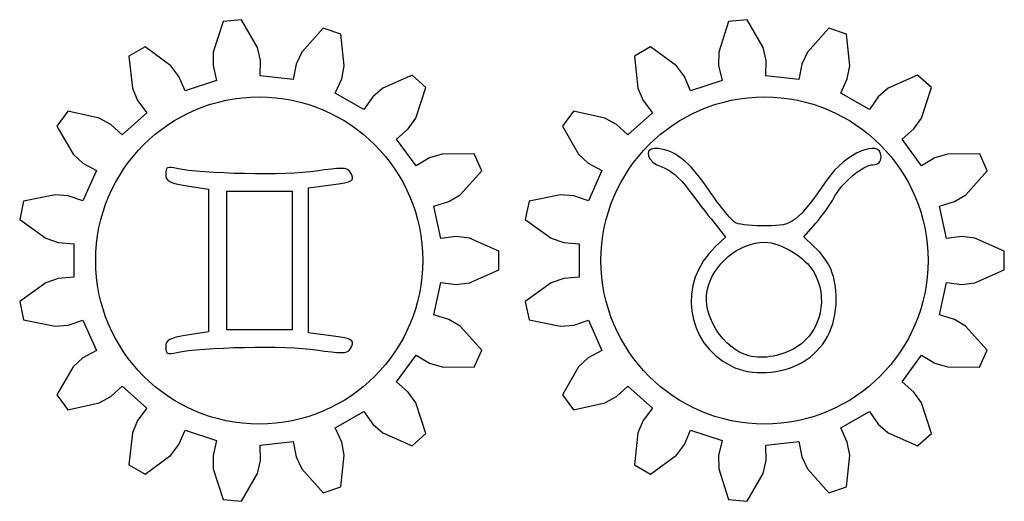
# Model space of a CAD drawing. Header units: millimetres. Extents: x -108 to 163, y -154 to 166.
# Tile 7 of 138: x -55 to -22, y 7 to 23. Entities that reach past the tile are written whole.
import ezdxf

# ---------------------------------------------------------------- set-up
doc = ezdxf.new("R2010")
doc.units = ezdxf.units.MM
doc.header["$MEASUREMENT"] = 0
doc.layers.add('Layer 1', color=7, linetype='Continuous')

msp = doc.modelspace()

# ---------------------------------------------------------------- linework, layer by layer
at = {"layer": 'Layer 1', "color": 12, "lineweight": 25}
for points, knots in [([(-40.9479, 15.9459), (-40.9479, 15.9459), (-40.4286, 16.0083), (-40.4286, 16.0083), (-40.4286, 16.0083), (-39.9878, 15.9538), (-39.9878, 15.9538), (-39.9878, 15.9538), (-38.9997, 15.5185), (-38.9997, 15.5185), (-38.9997, 15.5185), (-38.9998, 14.8918), (-38.9998, 14.8918), (-38.9998, 14.8918), (-39.9879, 14.4565), (-39.9879, 14.4565), (-39.9879, 14.4565), (-40.4286, 14.402), (-40.4286, 14.402), (-40.4286, 14.402), (-40.9479, 14.4644), (-40.9479, 14.4644), (-40.9479, 14.4644), (-41.1794, 13.3753), (-41.1794, 13.3753), (-41.1794, 13.3753), (-40.6797, 13.2211), (-40.6797, 13.2211), (-40.6797, 13.2211), (-40.2992, 12.992), (-40.2992, 12.992), (-40.2992, 12.992), (-39.5735, 12.1924), (-39.5735, 12.1924), (-39.5735, 12.1924), (-39.8284, 11.6199), (-39.8284, 11.6199), (-39.8284, 11.6199), (-40.9082, 11.6242), (-40.9082, 11.6242), (-40.9082, 11.6242), (-41.333, 11.7536), (-41.333, 11.7536), (-41.333, 11.7536), (-41.782, 12.0219), (-41.782, 12.0219), (-41.782, 12.0219), (-42.4365, 11.121), (-42.4365, 11.121), (-42.4365, 11.121), (-42.0426, 10.7769), (-42.0426, 10.7769), (-42.0426, 10.7769), (-41.7882, 10.4129), (-41.7882, 10.4129), (-41.7882, 10.4129), (-41.4505, 9.3873), (-41.4505, 9.3873), (-41.4505, 9.3873), (-41.9162, 8.968), (-41.9162, 8.968), (-41.9162, 8.968), (-42.9009, 9.411), (-42.9009, 9.411), (-42.9009, 9.411), (-43.2364, 9.7021), (-43.2364, 9.7021), (-43.2364, 9.7021), (-43.5374, 10.1297), (-43.5374, 10.1297), (-43.5374, 10.1297), (-44.5017, 9.573), (-44.5017, 9.573), (-44.5017, 9.573), (-44.2819, 9.0984), (-44.2819, 9.0984), (-44.2819, 9.0984), (-44.1976, 8.6624), (-44.1976, 8.6624), (-44.1976, 8.6624), (-44.3062, 7.5881), (-44.3062, 7.5881), (-44.3062, 7.5881), (-44.9022, 7.3945), (-44.9022, 7.3945), (-44.9022, 7.3945), (-45.6215, 8.1997), (-45.6215, 8.1997), (-45.6215, 8.1997), (-45.8096, 8.602), (-45.8096, 8.602), (-45.8096, 8.602), (-45.9107, 9.1152), (-45.9107, 9.1152), (-45.9107, 9.1152), (-47.0181, 8.9988), (-47.0181, 8.9988), (-47.0181, 8.9988), (-47.0103, 8.4758), (-47.0103, 8.4758), (-47.0103, 8.4758), (-47.1106, 8.0432), (-47.1106, 8.0432), (-47.1106, 8.0432), (-47.6468, 7.106), (-47.6468, 7.106), (-47.6468, 7.106), (-48.27, 7.1715), (-48.27, 7.1715), (-48.27, 7.1715), (-48.5997, 8.1997), (-48.5997, 8.1997), (-48.5997, 8.1997), (-48.6078, 8.6438), (-48.6078, 8.6438), (-48.6078, 8.6438), (-48.4915, 9.1537), (-48.4915, 9.1537), (-48.4915, 9.1537), (-49.5504, 9.4977), (-49.5504, 9.4977), (-49.5504, 9.4977), (-49.756, 9.0168), (-49.756, 9.0168), (-49.756, 9.0168), (-50.0236, 8.6624), (-50.0236, 8.6624), (-50.0236, 8.6624), (-50.8947, 8.0243), (-50.8947, 8.0243), (-50.8947, 8.0243), (-51.4374, 8.3376), (-51.4374, 8.3376), (-51.4374, 8.3376), (-51.3203, 9.411), (-51.3203, 9.411), (-51.3203, 9.411), (-51.1471, 9.82), (-51.1471, 9.82), (-51.1471, 9.82), (-50.8334, 10.2385), (-50.8334, 10.2385), (-50.8334, 10.2385), (-51.6609, 10.9835), (-51.6609, 10.9835), (-51.6609, 10.9835), (-52.0443, 10.6278), (-52.0443, 10.6278), (-52.0443, 10.6278), (-52.433, 10.4129), (-52.433, 10.4129), (-52.433, 10.4129), (-53.4883, 10.1842), (-53.4883, 10.1842), (-53.4883, 10.1842), (-53.8566, 10.6912), (-53.8566, 10.6912), (-53.8566, 10.6912), (-53.3131, 11.6242), (-53.3131, 11.6242), (-53.3131, 11.6242), (-52.9885, 11.9274), (-52.9885, 11.9274), (-52.9885, 11.9274), (-52.5317, 12.1821), (-52.5317, 12.1821), (-52.5317, 12.1821), (-52.9846, 13.1993), (-52.9846, 13.1993), (-52.9846, 13.1993), (-53.4796, 13.0303), (-53.4796, 13.0303), (-53.4796, 13.0303), (-53.922, 12.992), (-53.922, 12.992), (-53.922, 12.992), (-54.9791, 13.2123), (-54.9791, 13.2123), (-54.9791, 13.2123), (-55.1094, 13.8253), (-55.1094, 13.8253), (-55.1094, 13.8253), (-54.2333, 14.4565), (-54.2333, 14.4565), (-54.2333, 14.4565), (-53.8135, 14.6015), (-53.8135, 14.6015), (-53.8135, 14.6015), (-53.2926, 14.6484), (-53.2926, 14.6484), (-53.2926, 14.6484), (-53.2926, 15.7619), (-53.2926, 15.7619), (-53.2926, 15.7619), (-53.8135, 15.8088), (-53.8135, 15.8088), (-53.8135, 15.8088), (-54.2333, 15.9538), (-54.2333, 15.9538), (-54.2333, 15.9538), (-55.1093, 16.585), (-55.1093, 16.585), (-55.1093, 16.585), (-54.979, 17.198), (-54.979, 17.198), (-54.979, 17.198), (-53.922, 17.4184), (-53.922, 17.4184), (-53.922, 17.4184), (-53.4795, 17.3801), (-53.4795, 17.3801), (-53.4795, 17.3801), (-52.9846, 17.2111), (-52.9846, 17.2111), (-52.9846, 17.2111), (-52.5317, 18.2283), (-52.5317, 18.2283), (-52.5317, 18.2283), (-52.9885, 18.483), (-52.9885, 18.483), (-52.9885, 18.483), (-53.3131, 18.7862), (-53.3131, 18.7862), (-53.3131, 18.7862), (-53.8566, 19.7192), (-53.8566, 19.7192), (-53.8566, 19.7192), (-53.4883, 20.2262), (-53.4883, 20.2262), (-53.4883, 20.2262), (-52.433, 19.9976), (-52.433, 19.9976), (-52.433, 19.9976), (-52.0443, 19.7826), (-52.0443, 19.7826), (-52.0443, 19.7826), (-51.6609, 19.4269), (-51.6609, 19.4269), (-51.6609, 19.4269), (-50.8334, 20.172), (-50.8334, 20.172), (-50.8334, 20.172), (-51.1471, 20.5905), (-51.1471, 20.5905), (-51.1471, 20.5905), (-51.3203, 20.9995), (-51.3203, 20.9995), (-51.3203, 20.9995), (-51.4374, 22.0729), (-51.4374, 22.0729), (-51.4374, 22.0729), (-50.8947, 22.3862), (-50.8947, 22.3862), (-50.8947, 22.3862), (-50.0237, 21.7481), (-50.0237, 21.7481), (-50.0237, 21.7481), (-49.7561, 21.3936), (-49.7561, 21.3936), (-49.7561, 21.3936), (-49.5505, 20.9127), (-49.5505, 20.9127), (-49.5505, 20.9127), (-48.4915, 21.2568), (-48.4915, 21.2568), (-48.4915, 21.2568), (-48.6079, 21.7667), (-48.6079, 21.7667), (-48.6079, 21.7667), (-48.5997, 22.2108), (-48.5997, 22.2108), (-48.5997, 22.2108), (-48.2701, 23.239), (-48.2701, 23.239), (-48.2701, 23.239), (-47.6469, 23.3045), (-47.6469, 23.3045), (-47.6469, 23.3045), (-47.1107, 22.3673), (-47.1107, 22.3673), (-47.1107, 22.3673), (-47.0104, 21.9346), (-47.0104, 21.9346), (-47.0104, 21.9346), (-47.0182, 21.4116), (-47.0182, 21.4116), (-47.0182, 21.4116), (-45.9108, 21.2952), (-45.9108, 21.2952), (-45.9108, 21.2952), (-45.8097, 21.8084), (-45.8097, 21.8084), (-45.8097, 21.8084), (-45.6216, 22.2108), (-45.6216, 22.2108), (-45.6216, 22.2108), (-44.9023, 23.016), (-44.9023, 23.016), (-44.9023, 23.016), (-44.3063, 22.8224), (-44.3063, 22.8224), (-44.3063, 22.8224), (-44.1976, 21.7481), (-44.1976, 21.7481), (-44.1976, 21.7481), (-44.282, 21.312), (-44.282, 21.312), (-44.282, 21.312), (-44.5018, 20.8374), (-44.5018, 20.8374), (-44.5018, 20.8374), (-43.5375, 20.2807), (-43.5375, 20.2807), (-43.5375, 20.2807), (-43.2364, 20.7084), (-43.2364, 20.7084), (-43.2364, 20.7084), (-42.9009, 20.9995), (-42.9009, 20.9995), (-42.9009, 20.9995), (-41.9162, 21.4425), (-41.9162, 21.4425), (-41.9162, 21.4425), (-41.4505, 21.0232), (-41.4505, 21.0232), (-41.4505, 21.0232), (-41.7882, 19.9976), (-41.7882, 19.9976), (-41.7882, 19.9976), (-42.0426, 19.6335), (-42.0426, 19.6335), (-42.0426, 19.6335), (-42.4364, 19.2894), (-42.4364, 19.2894), (-42.4364, 19.2894), (-41.7819, 18.3886), (-41.7819, 18.3886), (-41.7819, 18.3886), (-41.3329, 18.6568), (-41.3329, 18.6568), (-41.3329, 18.6568), (-40.908, 18.7863), (-40.908, 18.7863), (-40.908, 18.7863), (-39.8283, 18.7905), (-39.8283, 18.7905), (-39.8283, 18.7905), (-39.5734, 18.218), (-39.5734, 18.218), (-39.5734, 18.218), (-40.299, 17.4184), (-40.299, 17.4184), (-40.299, 17.4184), (-40.6795, 17.1893), (-40.6795, 17.1893), (-40.6795, 17.1893), (-41.1793, 17.0351), (-41.1793, 17.0351), (-41.1793, 17.0351), (-40.9479, 15.9459), (-40.9479, 15.9459)], [0, 0, 0, 0, 0.0083333, 0.0083333, 0.0083333, 0.0166667, 0.0166667, 0.0166667, 0.025, 0.025, 0.025, 0.0333333, 0.0333333, 0.0333333, 0.0416667, 0.0416667, 0.0416667, 0.05, 0.05, 0.05, 0.0583333, 0.0583333, 0.0583333, 0.0666667, 0.0666667, 0.0666667, 0.075, 0.075, 0.075, 0.0833333, 0.0833333, 0.0833333, 0.0916667, 0.0916667, 0.0916667, 0.1, 0.1, 0.1, 0.1083333, 0.1083333, 0.1083333, 0.1166667, 0.1166667, 0.1166667, 0.125, 0.125, 0.125, 0.1333333, 0.1333333, 0.1333333, 0.1416667, 0.1416667, 0.1416667, 0.15, 0.15, 0.15, 0.1583333, 0.1583333, 0.1583333, 0.1666667, 0.1666667, 0.1666667, 0.175, 0.175, 0.175, 0.1833333, 0.1833333, 0.1833333, 0.1916667, 0.1916667, 0.1916667, 0.2, 0.2, 0.2, 0.2083333, 0.2083333, 0.2083333, 0.2166667, 0.2166667, 0.2166667, 0.225, 0.225, 0.225, 0.2333333, 0.2333333, 0.2333333, 0.2416667, 0.2416667, 0.2416667, 0.25, 0.25, 0.25, 0.2583333, 0.2583333, 0.2583333, 0.2666667, 0.2666667, 0.2666667, 0.275, 0.275, 0.275, 0.2833333, 0.2833333, 0.2833333, 0.2916667, 0.2916667, 0.2916667, 0.3, 0.3, 0.3, 0.3083333, 0.3083333, 0.3083333, 0.3166667, 0.3166667, 0.3166667, 0.325, 0.325, 0.325, 0.3333333, 0.3333333, 0.3333333, 0.3416667, 0.3416667, 0.3416667, 0.35, 0.35, 0.35, 0.3583333, 0.3583333, 0.3583333, 0.3666667, 0.3666667, 0.3666667, 0.375, 0.375, 0.375, 0.3833333, 0.3833333, 0.3833333, 0.3916667, 0.3916667, 0.3916667, 0.4, 0.4, 0.4, 0.4083333, 0.4083333, 0.4083333, 0.4166667, 0.4166667, 0.4166667, 0.425, 0.425, 0.425, 0.4333333, 0.4333333, 0.4333333, 0.4416667, 0.4416667, 0.4416667, 0.45, 0.45, 0.45, 0.4583333, 0.4583333, 0.4583333, 0.4666667, 0.4666667, 0.4666667, 0.475, 0.475, 0.475, 0.4833333, 0.4833333, 0.4833333, 0.4916667, 0.4916667, 0.4916667, 0.5, 0.5, 0.5, 0.5083333, 0.5083333, 0.5083333, 0.5166667, 0.5166667, 0.5166667, 0.525, 0.525, 0.525, 0.5333333, 0.5333333, 0.5333333, 0.5416667, 0.5416667, 0.5416667, 0.55, 0.55, 0.55, 0.5583333, 0.5583333, 0.5583333, 0.5666667, 0.5666667, 0.5666667, 0.575, 0.575, 0.575, 0.5833333, 0.5833333, 0.5833333, 0.5916667, 0.5916667, 0.5916667, 0.6, 0.6, 0.6, 0.6083333, 0.6083333, 0.6083333, 0.6166667, 0.6166667, 0.6166667, 0.625, 0.625, 0.625, 0.6333333, 0.6333333, 0.6333333, 0.6416667, 0.6416667, 0.6416667, 0.65, 0.65, 0.65, 0.6583333, 0.6583333, 0.6583333, 0.6666667, 0.6666667, 0.6666667, 0.675, 0.675, 0.675, 0.6833333, 0.6833333, 0.6833333, 0.6916667, 0.6916667, 0.6916667, 0.7, 0.7, 0.7, 0.7083333, 0.7083333, 0.7083333, 0.7166667, 0.7166667, 0.7166667, 0.725, 0.725, 0.725, 0.7333333, 0.7333333, 0.7333333, 0.7416667, 0.7416667, 0.7416667, 0.75, 0.75, 0.75, 0.7583333, 0.7583333, 0.7583333, 0.7666667, 0.7666667, 0.7666667, 0.775, 0.775, 0.775, 0.7833333, 0.7833333, 0.7833333, 0.7916667, 0.7916667, 0.7916667, 0.8, 0.8, 0.8, 0.8083333, 0.8083333, 0.8083333, 0.8166667, 0.8166667, 0.8166667, 0.825, 0.825, 0.825, 0.8333333, 0.8333333, 0.8333333, 0.8416667, 0.8416667, 0.8416667, 0.85, 0.85, 0.85, 0.8583333, 0.8583333, 0.8583333, 0.8666667, 0.8666667, 0.8666667, 0.875, 0.875, 0.875, 0.8833333, 0.8833333, 0.8833333, 0.8916667, 0.8916667, 0.8916667, 0.9, 0.9, 0.9, 0.9083333, 0.9083333, 0.9083333, 0.9166667, 0.9166667, 0.9166667, 0.925, 0.925, 0.925, 0.9333333, 0.9333333, 0.9333333, 0.9416667, 0.9416667, 0.9416667, 0.95, 0.95, 0.95, 0.9583333, 0.9583333, 0.9583333, 0.9666667, 0.9666667, 0.9666667, 0.975, 0.975, 0.975, 0.9833333, 0.9833333, 0.9833333, 0.9916667, 0.9916667, 0.9916667, 1, 1, 1, 1]), ([(-23.9479, 15.9459), (-23.9479, 15.9459), (-23.4286, 16.0083), (-23.4286, 16.0083), (-23.4286, 16.0083), (-22.9878, 15.9538), (-22.9878, 15.9538), (-22.9878, 15.9538), (-21.9997, 15.5185), (-21.9997, 15.5185), (-21.9997, 15.5185), (-21.9998, 14.8918), (-21.9998, 14.8918), (-21.9998, 14.8918), (-22.9879, 14.4565), (-22.9879, 14.4565), (-22.9879, 14.4565), (-23.4286, 14.402), (-23.4286, 14.402), (-23.4286, 14.402), (-23.9479, 14.4644), (-23.9479, 14.4644), (-23.9479, 14.4644), (-24.1794, 13.3753), (-24.1794, 13.3753), (-24.1794, 13.3753), (-23.6797, 13.2211), (-23.6797, 13.2211), (-23.6797, 13.2211), (-23.2992, 12.992), (-23.2992, 12.992), (-23.2992, 12.992), (-22.5735, 12.1924), (-22.5735, 12.1924), (-22.5735, 12.1924), (-22.8284, 11.6199), (-22.8284, 11.6199), (-22.8284, 11.6199), (-23.9082, 11.6242), (-23.9082, 11.6242), (-23.9082, 11.6242), (-24.333, 11.7536), (-24.333, 11.7536), (-24.333, 11.7536), (-24.782, 12.0219), (-24.782, 12.0219), (-24.782, 12.0219), (-25.4365, 11.121), (-25.4365, 11.121), (-25.4365, 11.121), (-25.0426, 10.7769), (-25.0426, 10.7769), (-25.0426, 10.7769), (-24.7882, 10.4129), (-24.7882, 10.4129), (-24.7882, 10.4129), (-24.4505, 9.3873), (-24.4505, 9.3873), (-24.4505, 9.3873), (-24.9162, 8.968), (-24.9162, 8.968), (-24.9162, 8.968), (-25.9009, 9.411), (-25.9009, 9.411), (-25.9009, 9.411), (-26.2364, 9.7021), (-26.2364, 9.7021), (-26.2364, 9.7021), (-26.5374, 10.1297), (-26.5374, 10.1297), (-26.5374, 10.1297), (-27.5017, 9.573), (-27.5017, 9.573), (-27.5017, 9.573), (-27.2819, 9.0984), (-27.2819, 9.0984), (-27.2819, 9.0984), (-27.1976, 8.6624), (-27.1976, 8.6624), (-27.1976, 8.6624), (-27.3062, 7.5881), (-27.3062, 7.5881), (-27.3062, 7.5881), (-27.9022, 7.3945), (-27.9022, 7.3945), (-27.9022, 7.3945), (-28.6215, 8.1997), (-28.6215, 8.1997), (-28.6215, 8.1997), (-28.8096, 8.602), (-28.8096, 8.602), (-28.8096, 8.602), (-28.9107, 9.1152), (-28.9107, 9.1152), (-28.9107, 9.1152), (-30.0181, 8.9988), (-30.0181, 8.9988), (-30.0181, 8.9988), (-30.0103, 8.4758), (-30.0103, 8.4758), (-30.0103, 8.4758), (-30.1106, 8.0432), (-30.1106, 8.0432), (-30.1106, 8.0432), (-30.6468, 7.106), (-30.6468, 7.106), (-30.6468, 7.106), (-31.27, 7.1715), (-31.27, 7.1715), (-31.27, 7.1715), (-31.5997, 8.1997), (-31.5997, 8.1997), (-31.5997, 8.1997), (-31.6078, 8.6438), (-31.6078, 8.6438), (-31.6078, 8.6438), (-31.4915, 9.1537), (-31.4915, 9.1537), (-31.4915, 9.1537), (-32.5504, 9.4977), (-32.5504, 9.4977), (-32.5504, 9.4977), (-32.756, 9.0168), (-32.756, 9.0168), (-32.756, 9.0168), (-33.0236, 8.6624), (-33.0236, 8.6624), (-33.0236, 8.6624), (-33.8947, 8.0243), (-33.8947, 8.0243), (-33.8947, 8.0243), (-34.4374, 8.3376), (-34.4374, 8.3376), (-34.4374, 8.3376), (-34.3203, 9.411), (-34.3203, 9.411), (-34.3203, 9.411), (-34.1471, 9.82), (-34.1471, 9.82), (-34.1471, 9.82), (-33.8334, 10.2385), (-33.8334, 10.2385), (-33.8334, 10.2385), (-34.6609, 10.9835), (-34.6609, 10.9835), (-34.6609, 10.9835), (-35.0443, 10.6278), (-35.0443, 10.6278), (-35.0443, 10.6278), (-35.433, 10.4129), (-35.433, 10.4129), (-35.433, 10.4129), (-36.4883, 10.1842), (-36.4883, 10.1842), (-36.4883, 10.1842), (-36.8566, 10.6912), (-36.8566, 10.6912), (-36.8566, 10.6912), (-36.3131, 11.6242), (-36.3131, 11.6242), (-36.3131, 11.6242), (-35.9885, 11.9274), (-35.9885, 11.9274), (-35.9885, 11.9274), (-35.5317, 12.1821), (-35.5317, 12.1821), (-35.5317, 12.1821), (-35.9846, 13.1993), (-35.9846, 13.1993), (-35.9846, 13.1993), (-36.4796, 13.0303), (-36.4796, 13.0303), (-36.4796, 13.0303), (-36.922, 12.992), (-36.922, 12.992), (-36.922, 12.992), (-37.9791, 13.2123), (-37.9791, 13.2123), (-37.9791, 13.2123), (-38.1094, 13.8253), (-38.1094, 13.8253), (-38.1094, 13.8253), (-37.2333, 14.4565), (-37.2333, 14.4565), (-37.2333, 14.4565), (-36.8135, 14.6015), (-36.8135, 14.6015), (-36.8135, 14.6015), (-36.2926, 14.6484), (-36.2926, 14.6484), (-36.2926, 14.6484), (-36.2926, 15.7619), (-36.2926, 15.7619), (-36.2926, 15.7619), (-36.8135, 15.8088), (-36.8135, 15.8088), (-36.8135, 15.8088), (-37.2333, 15.9538), (-37.2333, 15.9538), (-37.2333, 15.9538), (-38.1093, 16.585), (-38.1093, 16.585), (-38.1093, 16.585), (-37.979, 17.198), (-37.979, 17.198), (-37.979, 17.198), (-36.922, 17.4184), (-36.922, 17.4184), (-36.922, 17.4184), (-36.4795, 17.3801), (-36.4795, 17.3801), (-36.4795, 17.3801), (-35.9846, 17.2111), (-35.9846, 17.2111), (-35.9846, 17.2111), (-35.5317, 18.2283), (-35.5317, 18.2283), (-35.5317, 18.2283), (-35.9885, 18.483), (-35.9885, 18.483), (-35.9885, 18.483), (-36.3131, 18.7862), (-36.3131, 18.7862), (-36.3131, 18.7862), (-36.8566, 19.7192), (-36.8566, 19.7192), (-36.8566, 19.7192), (-36.4883, 20.2262), (-36.4883, 20.2262), (-36.4883, 20.2262), (-35.433, 19.9976), (-35.433, 19.9976), (-35.433, 19.9976), (-35.0443, 19.7826), (-35.0443, 19.7826), (-35.0443, 19.7826), (-34.6609, 19.4269), (-34.6609, 19.4269), (-34.6609, 19.4269), (-33.8334, 20.172), (-33.8334, 20.172), (-33.8334, 20.172), (-34.1471, 20.5905), (-34.1471, 20.5905), (-34.1471, 20.5905), (-34.3203, 20.9995), (-34.3203, 20.9995), (-34.3203, 20.9995), (-34.4374, 22.0729), (-34.4374, 22.0729), (-34.4374, 22.0729), (-33.8947, 22.3862), (-33.8947, 22.3862), (-33.8947, 22.3862), (-33.0237, 21.7481), (-33.0237, 21.7481), (-33.0237, 21.7481), (-32.7561, 21.3936), (-32.7561, 21.3936), (-32.7561, 21.3936), (-32.5505, 20.9127), (-32.5505, 20.9127), (-32.5505, 20.9127), (-31.4915, 21.2568), (-31.4915, 21.2568), (-31.4915, 21.2568), (-31.6079, 21.7667), (-31.6079, 21.7667), (-31.6079, 21.7667), (-31.5997, 22.2108), (-31.5997, 22.2108), (-31.5997, 22.2108), (-31.2701, 23.239), (-31.2701, 23.239), (-31.2701, 23.239), (-30.6469, 23.3045), (-30.6469, 23.3045), (-30.6469, 23.3045), (-30.1107, 22.3673), (-30.1107, 22.3673), (-30.1107, 22.3673), (-30.0104, 21.9346), (-30.0104, 21.9346), (-30.0104, 21.9346), (-30.0182, 21.4116), (-30.0182, 21.4116), (-30.0182, 21.4116), (-28.9108, 21.2952), (-28.9108, 21.2952), (-28.9108, 21.2952), (-28.8097, 21.8084), (-28.8097, 21.8084), (-28.8097, 21.8084), (-28.6216, 22.2108), (-28.6216, 22.2108), (-28.6216, 22.2108), (-27.9023, 23.016), (-27.9023, 23.016), (-27.9023, 23.016), (-27.3063, 22.8224), (-27.3063, 22.8224), (-27.3063, 22.8224), (-27.1976, 21.7481), (-27.1976, 21.7481), (-27.1976, 21.7481), (-27.282, 21.312), (-27.282, 21.312), (-27.282, 21.312), (-27.5018, 20.8374), (-27.5018, 20.8374), (-27.5018, 20.8374), (-26.5375, 20.2807), (-26.5375, 20.2807), (-26.5375, 20.2807), (-26.2364, 20.7084), (-26.2364, 20.7084), (-26.2364, 20.7084), (-25.9009, 20.9995), (-25.9009, 20.9995), (-25.9009, 20.9995), (-24.9162, 21.4425), (-24.9162, 21.4425), (-24.9162, 21.4425), (-24.4505, 21.0232), (-24.4505, 21.0232), (-24.4505, 21.0232), (-24.7882, 19.9976), (-24.7882, 19.9976), (-24.7882, 19.9976), (-25.0426, 19.6335), (-25.0426, 19.6335), (-25.0426, 19.6335), (-25.4364, 19.2894), (-25.4364, 19.2894), (-25.4364, 19.2894), (-24.7819, 18.3886), (-24.7819, 18.3886), (-24.7819, 18.3886), (-24.3329, 18.6568), (-24.3329, 18.6568), (-24.3329, 18.6568), (-23.908, 18.7863), (-23.908, 18.7863), (-23.908, 18.7863), (-22.8283, 18.7905), (-22.8283, 18.7905), (-22.8283, 18.7905), (-22.5734, 18.218), (-22.5734, 18.218), (-22.5734, 18.218), (-23.299, 17.4184), (-23.299, 17.4184), (-23.299, 17.4184), (-23.6795, 17.1893), (-23.6795, 17.1893), (-23.6795, 17.1893), (-24.1793, 17.0351), (-24.1793, 17.0351), (-24.1793, 17.0351), (-23.9479, 15.9459), (-23.9479, 15.9459)], [0, 0, 0, 0, 0.0083333, 0.0083333, 0.0083333, 0.0166667, 0.0166667, 0.0166667, 0.025, 0.025, 0.025, 0.0333333, 0.0333333, 0.0333333, 0.0416667, 0.0416667, 0.0416667, 0.05, 0.05, 0.05, 0.0583333, 0.0583333, 0.0583333, 0.0666667, 0.0666667, 0.0666667, 0.075, 0.075, 0.075, 0.0833333, 0.0833333, 0.0833333, 0.0916667, 0.0916667, 0.0916667, 0.1, 0.1, 0.1, 0.1083333, 0.1083333, 0.1083333, 0.1166667, 0.1166667, 0.1166667, 0.125, 0.125, 0.125, 0.1333333, 0.1333333, 0.1333333, 0.1416667, 0.1416667, 0.1416667, 0.15, 0.15, 0.15, 0.1583333, 0.1583333, 0.1583333, 0.1666667, 0.1666667, 0.1666667, 0.175, 0.175, 0.175, 0.1833333, 0.1833333, 0.1833333, 0.1916667, 0.1916667, 0.1916667, 0.2, 0.2, 0.2, 0.2083333, 0.2083333, 0.2083333, 0.2166667, 0.2166667, 0.2166667, 0.225, 0.225, 0.225, 0.2333333, 0.2333333, 0.2333333, 0.2416667, 0.2416667, 0.2416667, 0.25, 0.25, 0.25, 0.2583333, 0.2583333, 0.2583333, 0.2666667, 0.2666667, 0.2666667, 0.275, 0.275, 0.275, 0.2833333, 0.2833333, 0.2833333, 0.2916667, 0.2916667, 0.2916667, 0.3, 0.3, 0.3, 0.3083333, 0.3083333, 0.3083333, 0.3166667, 0.3166667, 0.3166667, 0.325, 0.325, 0.325, 0.3333333, 0.3333333, 0.3333333, 0.3416667, 0.3416667, 0.3416667, 0.35, 0.35, 0.35, 0.3583333, 0.3583333, 0.3583333, 0.3666667, 0.3666667, 0.3666667, 0.375, 0.375, 0.375, 0.3833333, 0.3833333, 0.3833333, 0.3916667, 0.3916667, 0.3916667, 0.4, 0.4, 0.4, 0.4083333, 0.4083333, 0.4083333, 0.4166667, 0.4166667, 0.4166667, 0.425, 0.425, 0.425, 0.4333333, 0.4333333, 0.4333333, 0.4416667, 0.4416667, 0.4416667, 0.45, 0.45, 0.45, 0.4583333, 0.4583333, 0.4583333, 0.4666667, 0.4666667, 0.4666667, 0.475, 0.475, 0.475, 0.4833333, 0.4833333, 0.4833333, 0.4916667, 0.4916667, 0.4916667, 0.5, 0.5, 0.5, 0.5083333, 0.5083333, 0.5083333, 0.5166667, 0.5166667, 0.5166667, 0.525, 0.525, 0.525, 0.5333333, 0.5333333, 0.5333333, 0.5416667, 0.5416667, 0.5416667, 0.55, 0.55, 0.55, 0.5583333, 0.5583333, 0.5583333, 0.5666667, 0.5666667, 0.5666667, 0.575, 0.575, 0.575, 0.5833333, 0.5833333, 0.5833333, 0.5916667, 0.5916667, 0.5916667, 0.6, 0.6, 0.6, 0.6083333, 0.6083333, 0.6083333, 0.6166667, 0.6166667, 0.6166667, 0.625, 0.625, 0.625, 0.6333333, 0.6333333, 0.6333333, 0.6416667, 0.6416667, 0.6416667, 0.65, 0.65, 0.65, 0.6583333, 0.6583333, 0.6583333, 0.6666667, 0.6666667, 0.6666667, 0.675, 0.675, 0.675, 0.6833333, 0.6833333, 0.6833333, 0.6916667, 0.6916667, 0.6916667, 0.7, 0.7, 0.7, 0.7083333, 0.7083333, 0.7083333, 0.7166667, 0.7166667, 0.7166667, 0.725, 0.725, 0.725, 0.7333333, 0.7333333, 0.7333333, 0.7416667, 0.7416667, 0.7416667, 0.75, 0.75, 0.75, 0.7583333, 0.7583333, 0.7583333, 0.7666667, 0.7666667, 0.7666667, 0.775, 0.775, 0.775, 0.7833333, 0.7833333, 0.7833333, 0.7916667, 0.7916667, 0.7916667, 0.8, 0.8, 0.8, 0.8083333, 0.8083333, 0.8083333, 0.8166667, 0.8166667, 0.8166667, 0.825, 0.825, 0.825, 0.8333333, 0.8333333, 0.8333333, 0.8416667, 0.8416667, 0.8416667, 0.85, 0.85, 0.85, 0.8583333, 0.8583333, 0.8583333, 0.8666667, 0.8666667, 0.8666667, 0.875, 0.875, 0.875, 0.8833333, 0.8833333, 0.8833333, 0.8916667, 0.8916667, 0.8916667, 0.9, 0.9, 0.9, 0.9083333, 0.9083333, 0.9083333, 0.9166667, 0.9166667, 0.9166667, 0.925, 0.925, 0.925, 0.9333333, 0.9333333, 0.9333333, 0.9416667, 0.9416667, 0.9416667, 0.95, 0.95, 0.95, 0.9583333, 0.9583333, 0.9583333, 0.9666667, 0.9666667, 0.9666667, 0.975, 0.975, 0.975, 0.9833333, 0.9833333, 0.9833333, 0.9916667, 0.9916667, 0.9916667, 1, 1, 1, 1]), ([(-41.5546, 15.2052), (-41.5546, 18.2428), (-44.017, 20.7052), (-47.0546, 20.7052), (-50.0922, 20.7052), (-52.5546, 18.2428), (-52.5546, 15.2052), (-52.5546, 12.1676), (-50.0922, 9.7052), (-47.0546, 9.7052), (-44.017, 9.7052), (-41.5546, 12.1676), (-41.5546, 15.2052)], [0, 0, 0, 0, 0.25, 0.25, 0.25, 0.5, 0.5, 0.5, 0.75, 0.75, 0.75, 1, 1, 1, 1]), ([(-24.5621, 15.2052), (-24.5621, 18.2428), (-27.0245, 20.7052), (-30.0621, 20.7052), (-33.0997, 20.7052), (-35.5621, 18.2428), (-35.5621, 15.2052), (-35.5621, 12.1676), (-33.0997, 9.7052), (-30.0621, 9.7052), (-27.0245, 9.7052), (-24.5621, 12.1676), (-24.5621, 15.2052)], [0, 0, 0, 0, 0.25, 0.25, 0.25, 0.5, 0.5, 0.5, 0.75, 0.75, 0.75, 1, 1, 1, 1])]:
    msp.add_open_spline(points, degree=3, knots=knots, dxfattribs=at)
at = {"layer": 'Layer 1'}
for points, knots in [([(-31.1893, 11.6591), (-32.7222, 12.4147), (-32.995, 14.4752), (-31.7198, 15.6664), (-31.7198, 15.6664), (-31.3708, 15.9925), (-31.3708, 15.9925), (-31.3708, 15.9925), (-31.7721, 16.4894), (-31.7721, 16.4894), (-31.9928, 16.7627), (-32.3773, 17.2641), (-32.6266, 17.6035), (-32.9113, 17.9913), (-33.2439, 18.2695), (-33.5214, 18.352), (-33.9789, 18.4879), (-34.1599, 18.9752), (-33.7529, 18.9752), (-33.1414, 18.9752), (-32.5905, 18.55), (-31.9258, 17.5648), (-31.546, 17.002), (-31.1342, 16.5028), (-31.0106, 16.4553), (-30.887, 16.4079), (-30.427, 16.3691), (-29.9884, 16.3691), (-29.1069, 16.3691), (-28.959, 16.4829), (-27.9593, 17.9304), (-27.3488, 18.8144), (-26.1449, 19.3256), (-26.1449, 18.7008), (-26.1449, 18.5216), (-26.2363, 18.4265), (-26.4087, 18.4265), (-26.7481, 18.4265), (-27.4682, 17.8204), (-27.7297, 17.3147), (-27.8416, 17.0984), (-28.1154, 16.7137), (-28.3383, 16.4599), (-28.3383, 16.4599), (-28.7435, 15.9984), (-28.7435, 15.9984), (-28.7435, 15.9984), (-28.3913, 15.6694), (-28.3913, 15.6694), (-27.8621, 15.1751), (-27.6537, 14.6755), (-27.6537, 13.9015), (-27.6537, 12.9512), (-28.0484, 12.2188), (-28.7971, 11.7801), (-29.5007, 11.3678), (-30.4962, 11.3174), (-31.1893, 11.6591)], [0, 0, 0, 0, 0.0526316, 0.0526316, 0.0526316, 0.1052632, 0.1052632, 0.1052632, 0.1578947, 0.1578947, 0.1578947, 0.2105263, 0.2105263, 0.2105263, 0.2631579, 0.2631579, 0.2631579, 0.3157895, 0.3157895, 0.3157895, 0.3684211, 0.3684211, 0.3684211, 0.4210526, 0.4210526, 0.4210526, 0.4736842, 0.4736842, 0.4736842, 0.5263158, 0.5263158, 0.5263158, 0.5789474, 0.5789474, 0.5789474, 0.6315789, 0.6315789, 0.6315789, 0.6842105, 0.6842105, 0.6842105, 0.7368421, 0.7368421, 0.7368421, 0.7894737, 0.7894737, 0.7894737, 0.8421053, 0.8421053, 0.8421053, 0.8947368, 0.8947368, 0.8947368, 0.9473684, 0.9473684, 0.9473684, 1, 1, 1, 1]), ([(-50.1985, 12.2983), (-50.1985, 12.5299), (-50.0743, 12.5979), (-49.4784, 12.6928), (-49.4784, 12.6928), (-48.7583, 12.8074), (-48.7583, 12.8074), (-48.7583, 12.8074), (-48.7583, 15.2051), (-48.7583, 15.2051), (-48.7583, 15.2051), (-48.7583, 17.6028), (-48.7583, 17.6028), (-48.7583, 17.6028), (-49.4784, 17.7174), (-49.4784, 17.7174), (-50.0743, 17.8123), (-50.1985, 17.8803), (-50.1985, 18.1119), (-50.1985, 18.3475), (-50.1389, 18.3776), (-49.8213, 18.3019), (-49.0231, 18.1118), (-46.1309, 18.0556), (-45.1347, 18.2109), (-44.3194, 18.338), (-44.0949, 18.3344), (-44.0052, 18.1932), (-43.8109, 17.8871), (-43.8713, 17.845), (-44.6435, 17.7485), (-44.6435, 17.7485), (-45.3979, 17.6543), (-45.3979, 17.6543), (-45.3979, 17.6543), (-45.3979, 15.2111), (-45.3979, 15.2111), (-45.3979, 15.2111), (-45.3979, 12.7679), (-45.3979, 12.7679), (-45.3979, 12.7679), (-44.6435, 12.6736), (-44.6435, 12.6736), (-43.8756, 12.5777), (-43.8074, 12.5288), (-44.0052, 12.217), (-44.0948, 12.0758), (-44.3194, 12.0722), (-45.1347, 12.1993), (-46.131, 12.3545), (-49.0232, 12.2984), (-49.8213, 12.1083), (-50.1389, 12.0326), (-50.1985, 12.0627), (-50.1985, 12.2983)], [0, 0, 0, 0, 0.0555556, 0.0555556, 0.0555556, 0.1111111, 0.1111111, 0.1111111, 0.1666667, 0.1666667, 0.1666667, 0.2222222, 0.2222222, 0.2222222, 0.2777778, 0.2777778, 0.2777778, 0.3333333, 0.3333333, 0.3333333, 0.3888889, 0.3888889, 0.3888889, 0.4444444, 0.4444444, 0.4444444, 0.5, 0.5, 0.5, 0.5555556, 0.5555556, 0.5555556, 0.6111111, 0.6111111, 0.6111111, 0.6666667, 0.6666667, 0.6666667, 0.7222222, 0.7222222, 0.7222222, 0.7777778, 0.7777778, 0.7777778, 0.8333333, 0.8333333, 0.8333333, 0.8888889, 0.8888889, 0.8888889, 0.9444444, 0.9444444, 0.9444444, 1, 1, 1, 1]), ([(-45.9465, 15.2051), (-45.9465, 15.2051), (-45.9465, 17.5368), (-45.9465, 17.5368), (-45.9465, 17.5368), (-47.0438, 17.5368), (-47.0438, 17.5368), (-47.0438, 17.5368), (-48.1411, 17.5368), (-48.1411, 17.5368), (-48.1411, 17.5368), (-48.1411, 15.2051), (-48.1411, 15.2051), (-48.1411, 15.2051), (-48.1411, 12.8734), (-48.1411, 12.8734), (-48.1411, 12.8734), (-47.0438, 12.8734), (-47.0438, 12.8734), (-47.0438, 12.8734), (-45.9465, 12.8734), (-45.9465, 12.8734), (-45.9465, 12.8734), (-45.9465, 15.2051), (-45.9465, 15.2051)], [0, 0, 0, 0, 0.125, 0.125, 0.125, 0.25, 0.25, 0.25, 0.375, 0.375, 0.375, 0.5, 0.5, 0.5, 0.625, 0.625, 0.625, 0.75, 0.75, 0.75, 0.875, 0.875, 0.875, 1, 1, 1, 1]), ([(-28.9555, 12.311), (-28.1595, 12.8325), (-27.9092, 13.9788), (-28.4071, 14.8218), (-28.7019, 15.3208), (-29.5248, 15.8204), (-30.0519, 15.8204), (-30.9237, 15.8204), (-31.8147, 15.0747), (-31.99, 14.1983), (-32.1619, 13.3387), (-31.457, 12.2315), (-30.5883, 11.9967), (-30.1179, 11.8695), (-29.4259, 12.0017), (-28.9555, 12.311)], [0, 0, 0, 0, 0.2, 0.2, 0.2, 0.4, 0.4, 0.4, 0.6, 0.6, 0.6, 0.8, 0.8, 0.8, 1, 1, 1, 1])]:
    msp.add_open_spline(points, degree=3, knots=knots, dxfattribs=at)

doc.saveas('drawing.dxf')
